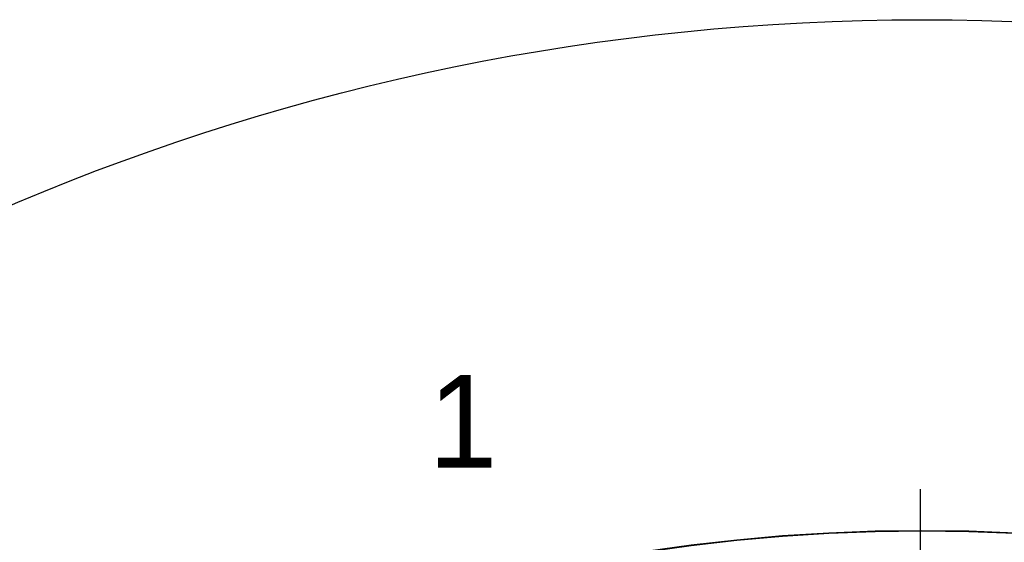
# Model space of a CAD drawing. Extents: x -125 to 125, y -186 to 125.
# Tile 84 of 112: x -49 to 4, y 97 to 125. Entities that reach past the tile are written whole.
import ezdxf
from ezdxf.enums import TextEntityAlignment as Align

# ---------------------------------------------------------------- set-up
doc = ezdxf.new("R2010")
doc.units = 0
doc.header["$MEASUREMENT"] = 0
for name, color, linetype in [('ASSEMBLY_OUTLINES_TOP', 102, 'CONTINUOUS'), ('BOARD_OUTLINE', 10, 'CONTINUOUS'), ('ETCHED_TEXT_LAYER_TOP', 150, 'CONTINUOUS'), ('MANUFACTURING_OUTLINES', 10, 'CONTINUOUS')]:
    doc.layers.add(name, color=color, linetype=linetype)
doc.styles.add('VERIBEST_GERBER_0', font='txt')

msp = doc.modelspace()

# ---------------------------------------------------------------- linework, layer by layer
at = {"layer": 'ASSEMBLY_OUTLINES_TOP'}
msp.add_lwpolyline([(-0.073775, -100.25), (-0.073775, 99.75)], dxfattribs=at)
msp.add_circle((0, 0), 125, dxfattribs=at)
at = {"layer": 'BOARD_OUTLINE'}
msp.add_circle((0, 0), 97.5, dxfattribs=at)
at = {"layer": 'MANUFACTURING_OUTLINES'}
msp.add_circle((0, 0), 97.5254, dxfattribs=at)

# ---------------------------------------------------------------- texts
at = {"layer": 'ETCHED_TEXT_LAYER_TOP', "style": 'VERIBEST_GERBER_0'}
msp.add_text('1', height=5, dxfattribs=at).set_placement((-26.56, 105.89), align=Align.TOP_LEFT)

doc.saveas('drawing.dxf')
